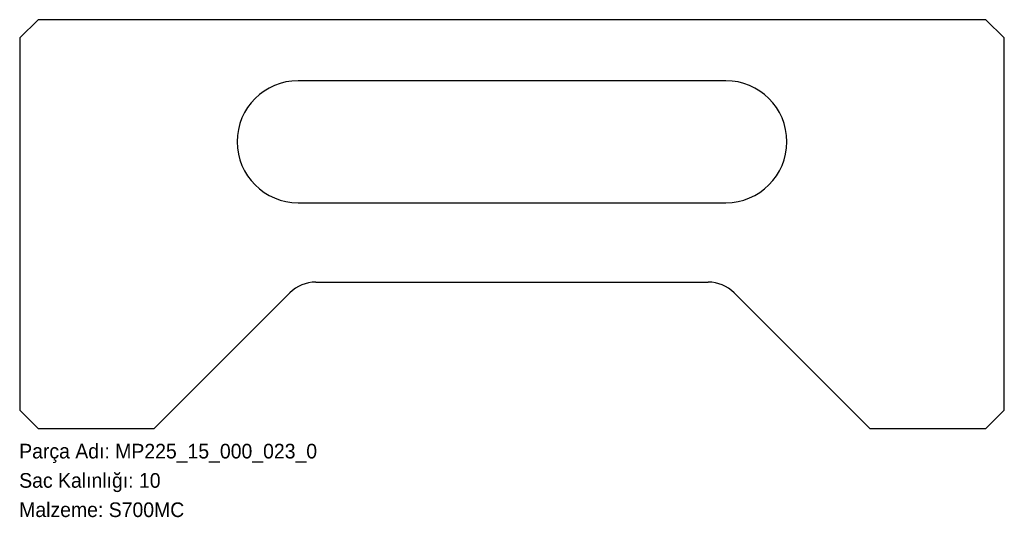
# Model space of a CAD drawing. Header units: millimetres. Extents: x 0 to 806, y -72 to 335.
import ezdxf

# ---------------------------------------------------------------- set-up
doc = ezdxf.new("R2010")
doc.units = ezdxf.units.MM
doc.linetypes.add('SLD-Katı', pattern=[0])
doc.linetypes.add('SLD-Sürekli', pattern=[0])
doc.layers.add('METIN', color=96, linetype='SLD-Katı')
doc.styles.add('SLDTEXTSTYLE0', font='ARIAL.TTF', dxfattribs={"width": 0.948, "bigfont": 'bigfont'})
doc.styles.add('SLDTEXTSTYLE1', font='ARIAL.TTF', dxfattribs={"width": 0.948})

msp = doc.modelspace()

# ---------------------------------------------------------------- linework, layer by layer
at = {"color": 7, "linetype": 'SLD-Sürekli', "lineweight": 25}
for p, q in [((15.4, 335.4), (0.4, 320.4)), ((791.4, 335.4), (15.4, 335.4)), ((806.4, 320.4), (791.4, 335.4)), ((0.4, 320.4), (0.4, 15.4)), ((806.4, 15.4), (806.4, 320.4)), ((578.4, 285.4), (228.4, 285.4)), ((228.4, 185.4), (578.4, 185.4)), ((242.83, 120.4), (563.97, 120.4)), ((110.4, 0.4), (221.61, 111.61)), ((585.19, 111.61), (696.4, 0.4)), ((0.4, 15.4), (15.4, 0.4)), ((791.4, 0.4), (806.4, 15.4)), ((15.4, 0.4), (110.4, 0.4)), ((696.4, 0.4), (791.4, 0.4))]:
    msp.add_line(p, q, dxfattribs=at)
for centre, radius, start, end in [((228.4, 235.4), 50, 90, 270), ((578.4, 235.4), 50, 270, 90), ((242.83, 90.4), 30, 90, 135), ((563.97, 90.4), 30, 45, 90)]:
    msp.add_arc(centre, radius, start, end, dxfattribs=at)

# ---------------------------------------------------------------- texts
at = {"layer": 'METIN', "char_height": 12, "attachment_point": 1}
for s, insert, style in [('Parça Adı: MP225_15_000_023_0', (0, -12.03), 'SLDTEXTSTYLE0'), ('Sac Kalınlığı: 10', (0, -36.03), 'SLDTEXTSTYLE0'), ('Malzeme: S700MC', (0, -60.03), 'SLDTEXTSTYLE1')]:
    msp.add_mtext(s, dxfattribs=dict(at, insert=insert, style=style))

doc.saveas('drawing.dxf')
